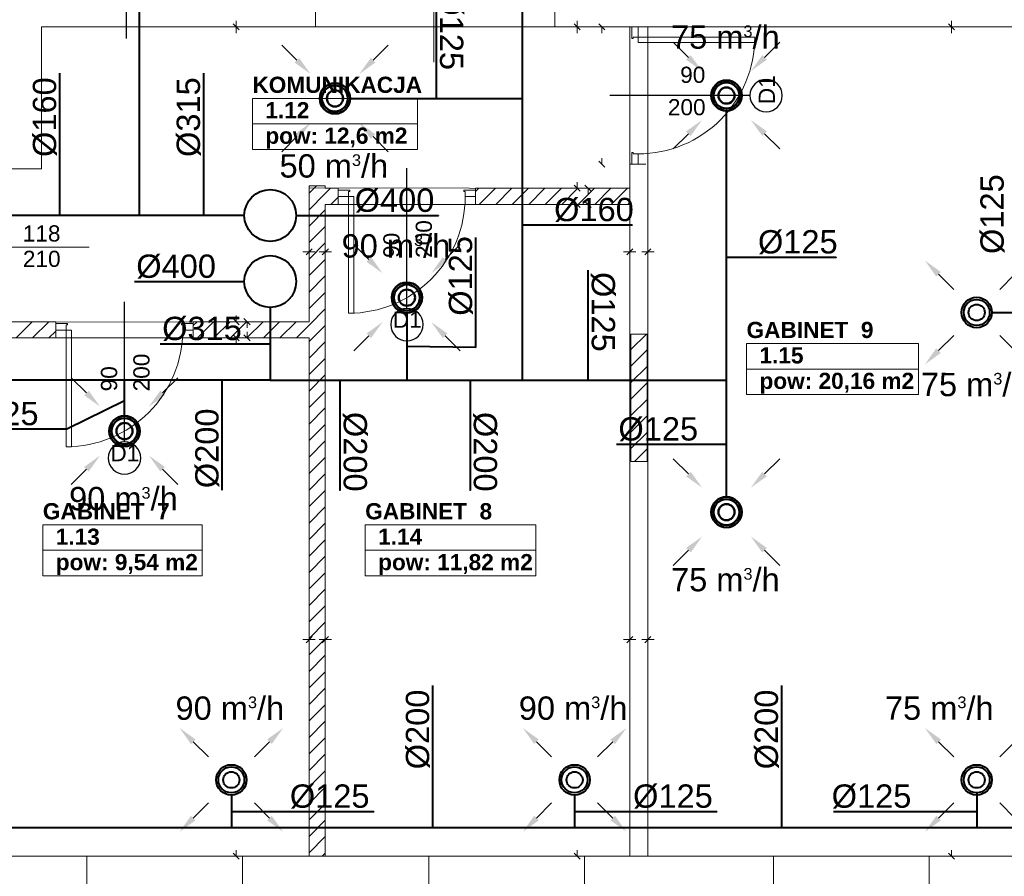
# Model space of a CAD drawing. Header units: millimetres. Extents: x 178516 to 426772, y -178579 to -115871.
# Tile 81 of 256: x 269675 to 277274, y -138875 to -132264. Entities that reach past the tile are written whole.
import ezdxf
from ezdxf.enums import TextEntityAlignment as Align

# ---------------------------------------------------------------- set-up
doc = ezdxf.new("R2010")
doc.units = ezdxf.units.MM
doc.header["$MEASUREMENT"] = 0
doc.layers.get('0').update_dxf_attribs({"color": 252, "lineweight": 5})
doc.layers.add('HVAC_exhaust_W1', color=7, linetype='Continuous', lineweight=50, true_color=0xd10000)
for name, color, linetype, lineweight in [('HVAC_exhaust_W1.1', 30, 'Continuous', 50), ('IS_nawiew', 5, 'Continuous', 40), ('IS_wywiew', 1, 'Continuous', 40), ('Nowe_! NAZWY POM', 252, 'Continuous', 5), ('Nowe_! NAZWY POM_Nr_pióra__19', 252, 'Continuous', 5), ('Nowe_220-A Ściany', 252, 'Continuous', 5), ('Nowe_220-A Ściany_Nr_pióra__93', 252, 'Continuous', 5), ('Nowe_820-G Rysunki Obrazki_Nr_pióra__24', 252, 'Continuous', 5), ('Nowe_Drzwi ARCHICAD_Nr_pióra__168', 252, 'Continuous', 5), ('Nowe_Metryczki pomieszczeń ARCHICADa_Nr_pióra__13', 252, 'Continuous', 5), ('Nowe_Nowe_220(1)-A Ściany zewnętrzne_Nr_pióra__241', 252, 'Continuous', 5), ('Nowe_Nowe_220(1)-A Ściany zewnętrzne_Nr_pióra__57', 252, 'Continuous', 5), ('Nowe_TABELKA_Nr_pióra__1', 252, 'Continuous', 5), ('Nowe_Znaczniki drzwi ARCHICADa', 252, 'Continuous', 5), ('Nowe_Znaczniki drzwi ARCHICADa_Nr_pióra__111', 252, 'Continuous', 5), ('Nowe_Znaczniki drzwi ARCHICADa_Nr_pióra__141', 252, 'Continuous', 5)]:
    doc.layers.add(name, color=color, linetype=linetype, lineweight=lineweight)
doc.styles.add('GENERATED_STYLE_1', font='arial.ttf')
doc.styles.add('GENERATED_STYLE_2', font='arialbd.ttf')
doc.styles.add('WE12', font='arial.ttf')
doc.styles.add('WE2', font='arial.ttf')

# ---------------------------------------------------------------- blocks, each defined once
blk = doc.blocks.new('GABINET  9_1.15_17', base_point=(275947.9, -134861.9))
at = {"layer": 'Nowe_Metryczki pomieszczeń ARCHICADa_Nr_pióra__13', "color": 7, "linetype": 'Continuous', "lineweight": 13}
for p, q in [((275284.9, -134763.7), (275284.9, -135156.5)), ((275284.9, -134763.7), (276610.9, -134763.7)), ((276610.9, -134763.7), (276610.9, -135156.5)), ((275284.9, -134960.1), (276610.9, -134960.1)), ((275284.9, -135156.5), (276610.9, -135156.5))]:
    blk.add_line(p, q, dxfattribs=at)
at = {"layer": 'Nowe_Metryczki pomieszczeń ARCHICADa_Nr_pióra__13', "color": 7, "lineweight": 13, "style": 'GENERATED_STYLE_2'}
for tag, p in [('ROOM_NAME', (275284.9, -134595.8)), ('ROOM_NUMBER', (275384.9, -134792.2)), ('ROOM_CALC_AREA', (275384.9, -134988.7))]:
    blk.add_attdef(tag, text='', height=125, dxfattribs=at).set_placement(p, align=Align.TOP_LEFT)
blk = doc.blocks.new('KOMUNIKACJA_1.12_23', base_point=(272108.2, -132969.8))
at = {"layer": 'Nowe_Metryczki pomieszczeń ARCHICADa_Nr_pióra__13', "color": 7, "linetype": 'Continuous', "lineweight": 13}
for p, q in [((271471.1, -132871.6), (271471.1, -133264.5)), ((271471.1, -132871.6), (272745.4, -132871.6)), ((272745.4, -132871.6), (272745.4, -133264.5)), ((271471.1, -133068), (272745.4, -133068)), ((271471.1, -133264.5), (272745.4, -133264.5))]:
    blk.add_line(p, q, dxfattribs=at)
at = {"layer": 'Nowe_Metryczki pomieszczeń ARCHICADa_Nr_pióra__13', "color": 7, "lineweight": 13, "style": 'GENERATED_STYLE_2'}
for tag, p in [('ROOM_NAME', (271471.1, -132703.8)), ('ROOM_NUMBER', (271571.1, -132900.2)), ('ROOM_CALC_AREA', (271571.1, -133096.6))]:
    blk.add_attdef(tag, text='', height=125, dxfattribs=at).set_placement(p, align=Align.TOP_LEFT)
blk = doc.blocks.new('GABINET  8_1.14_25', base_point=(273000, -136261))
at = {"layer": 'Nowe_Metryczki pomieszczeń ARCHICADa_Nr_pióra__13', "color": 7, "linetype": 'Continuous', "lineweight": 13}
for p, q in [((272341.6, -136162.8), (272341.6, -136555.7)), ((272341.6, -136162.8), (273658.5, -136162.8)), ((273658.5, -136162.8), (273658.5, -136555.7)), ((272341.6, -136359.2), (273658.5, -136359.2)), ((272341.6, -136555.7), (273658.5, -136555.7))]:
    blk.add_line(p, q, dxfattribs=at)
at = {"layer": 'Nowe_Metryczki pomieszczeń ARCHICADa_Nr_pióra__13', "color": 7, "lineweight": 13, "style": 'GENERATED_STYLE_2'}
for tag, p in [('ROOM_NAME', (272341.6, -135995)), ('ROOM_NUMBER', (272441.6, -136191.4)), ('ROOM_CALC_AREA', (272441.6, -136387.8))]:
    blk.add_attdef(tag, text='', height=125, dxfattribs=at).set_placement(p, align=Align.TOP_LEFT)
blk = doc.blocks.new('GABINET  7 _1.13_27', base_point=(270469.1, -136261))
at = {"layer": 'Nowe_Metryczki pomieszczeń ARCHICADa_Nr_pióra__13', "color": 7, "linetype": 'Continuous', "lineweight": 13}
for p, q in [((269853.5, -136162.8), (269853.5, -136555.7)), ((269853.5, -136162.8), (271084.6, -136162.8)), ((271084.6, -136162.8), (271084.6, -136555.7)), ((269853.5, -136359.2), (271084.6, -136359.2)), ((269853.5, -136555.7), (271084.6, -136555.7))]:
    blk.add_line(p, q, dxfattribs=at)
at = {"layer": 'Nowe_Metryczki pomieszczeń ARCHICADa_Nr_pióra__13', "color": 7, "lineweight": 13, "style": 'GENERATED_STYLE_2'}
for tag, p in [('ROOM_NAME', (269853.5, -135995)), ('ROOM_NUMBER', (269953.5, -136191.4)), ('ROOM_CALC_AREA', (269953.5, -136387.8))]:
    blk.add_attdef(tag, text='', height=125, dxfattribs=at).set_placement(p, align=Align.TOP_LEFT)
blk = doc.blocks.new('D Marker 11_28')
at = {"layer": 'Nowe_Znaczniki drzwi ARCHICADa_Nr_pióra__111', "color": 7, "linetype": 'Continuous', "lineweight": 25}
blk.add_line((0, -927.4), (0, 153.6), dxfattribs=at)
at = {"layer": 'Nowe_Znaczniki drzwi ARCHICADa_Nr_pióra__141', "color": 7, "linetype": 'Continuous', "lineweight": 25}
for start, end in [(0, 180), (180, 0)]:
    blk.add_arc((0, -1052.4), 125, start, end, dxfattribs=at)
at = {"layer": 'Nowe_Znaczniki drzwi ARCHICADa_Nr_pióra__141', "color": 7, "lineweight": 25, "style": 'GENERATED_STYLE_1'}
for tag, rotation, p in [('AC_MarkerText_4', 90, (-19.6, -537.9)), ('AC_WIDO_B_SIZE', 90, (230.4, -537.9)), ('AC_MarkerText_1', 360, (-109.1, -1114.9))]:
    blk.add_attdef(tag, text='', height=125, rotation=rotation, dxfattribs=at).set_placement(p, align=Align.BOTTOM_LEFT)
blk = doc.blocks.new('D Marker 11_27')
at = {"layer": 'Nowe_Znaczniki drzwi ARCHICADa_Nr_pióra__111', "color": 7, "linetype": 'Continuous', "lineweight": 25}
blk.add_line((0, 802.4), (0, -603.6), dxfattribs=at)
at = {"layer": 'Nowe_Znaczniki drzwi ARCHICADa_Nr_pióra__141', "color": 7, "linetype": 'Continuous', "lineweight": 25}
for start, end in [(0, 180), (180, 0)]:
    blk.add_arc((0, 927.4), 125, start, end, dxfattribs=at)
at = {"layer": 'Nowe_Znaczniki drzwi ARCHICADa_Nr_pióra__141', "color": 7, "lineweight": 25, "style": 'GENERATED_STYLE_1'}
for tag, p in [('AC_MarkerText_4', (-19.6, 304.8)), ('AC_WIDO_B_SIZE', (230.4, 209.9))]:
    blk.add_attdef(tag, text='', height=125, rotation=90, dxfattribs=at).set_placement(p, align=Align.BOTTOM_LEFT)
blk.add_attdef('AC_MarkerText_1', text='', height=125, dxfattribs=at).set_placement((-109.1, 864.9), align=Align.BOTTOM_LEFT)
blk = doc.blocks.new('podkład 20251118')
at = {"color": 252, "linetype": 'Continuous', "lineweight": 5}
for p, q in [((271369.8, -132343.3), (271322.3, -132295.8)), ((271322.3, -132295.8), (271369.8, -132343.3)), ((271346, -132319.5), (271346, -132272)), ((274001.7, -132343.3), (273954.2, -132295.8)), ((273954.2, -132295.8), (274001.7, -132343.3)), ((273977.9, -132319.5), (273977.9, -132272)), ((274192.2, -132343.3), (274144.7, -132295.8)), ((276891, -132343.3), (276843.5, -132295.8)), ((276843.5, -132295.8), (276891, -132343.3)), ((276867.3, -132319.5), (276867.3, -132272)), ((271346, -132319.5), (271346, -132367)), ((273977.9, -132319.5), (273977.9, -132367)), ((274168.4, -132319.5), (274168.4, -132367)), ((276867.3, -132319.5), (276867.3, -132367)), ((274144.7, -133355.8), (274192.2, -133403.3)), ((274168.4, -133379.5), (274168.4, -133332)), ((273977.9, -133564.5), (273977.9, -133517)), ((273954.2, -133540.8), (274001.7, -133588.3)), ((274085.4, -133588.3), (274037.9, -133540.8)), ((274061.7, -133564.5), (274061.7, -133612)), ((274001.7, -133713.3), (273954.2, -133665.8)), ((274037.9, -133665.8), (274085.4, -133713.3)), ((274061.7, -133689.5), (274061.7, -133642)), ((273977.9, -133689.5), (273977.9, -133737)), ((271885, -134079.5), (271932.5, -134032)), ((271932.5, -134032), (271885, -134079.5)), ((272010, -134079.5), (272057.5, -134032)), ((272057.5, -134032), (272010, -134079.5)), ((274360, -134079.5), (274407.5, -134032)), ((274407.5, -134032), (274360, -134079.5)), ((274500, -134079.5), (274547.5, -134032)), ((274547.5, -134032), (274500, -134079.5)), ((271908.7, -134055.7), (271861.2, -134055.7)), ((271908.7, -134055.7), (271956.2, -134055.7)), ((272033.7, -134055.7), (271986.2, -134055.7)), ((272033.7, -134055.7), (272081.2, -134055.7)), ((274383.7, -134055.7), (274336.2, -134055.7)), ((274383.7, -134055.7), (274431.2, -134055.7)), ((274523.7, -134055.7), (274476.2, -134055.7)), ((274523.7, -134055.7), (274571.2, -134055.7)), ((271322.3, -134570.8), (271369.8, -134618.3)), ((271346, -134594.5), (271346, -134547)), ((271453.5, -134618.3), (271406, -134570.8)), ((271429.8, -134594.5), (271429.8, -134642)), ((271369.8, -134743.3), (271322.3, -134695.8)), ((271346, -134719.5), (271346, -134767)), ((271406, -134695.8), (271453.5, -134743.3)), ((271429.8, -134719.5), (271429.8, -134672)), ((271908.7, -137048.5), (271861.2, -137048.5)), ((271885, -137072.2), (271932.5, -137024.7)), ((271932.5, -137024.7), (271885, -137072.2)), ((271908.7, -137048.5), (271956.2, -137048.5)), ((272033.7, -137048.5), (271986.2, -137048.5)), ((272010, -137072.2), (272057.5, -137024.7)), ((272057.5, -137024.7), (272010, -137072.2)), ((272033.7, -137048.5), (272081.2, -137048.5)), ((274383.7, -137048.5), (274336.2, -137048.5)), ((274360, -137072.2), (274407.5, -137024.7)), ((274407.5, -137024.7), (274360, -137072.2)), ((274383.7, -137048.5), (274431.2, -137048.5)), ((274523.7, -137048.5), (274476.2, -137048.5)), ((274500, -137072.2), (274547.5, -137024.7)), ((274547.5, -137024.7), (274500, -137072.2)), ((274523.7, -137048.5), (274571.2, -137048.5)), ((271346, -138719.5), (271346, -138672)), ((273977.9, -138719.5), (273977.9, -138672)), ((276867.3, -138719.5), (276867.3, -138672)), ((271322.3, -138695.8), (271369.8, -138743.3)), ((273954.2, -138695.8), (274001.7, -138743.3)), ((276843.5, -138695.8), (276891, -138743.3))]:
    blk.add_line(p, q, dxfattribs=at)
at = {"layer": 'Nowe_! NAZWY POM_Nr_pióra__19', "color": 252, "linetype": 'Continuous', "lineweight": 5}
for p, q in [((271957.1, -130584.5), (271957.1, -132319.5)), ((273806.4, -132319.5), (273806.4, -131799.5)), ((271957.1, -132319.5), (269843.7, -132319.5)), ((269843.7, -132319.5), (269843.7, -133414.9)), ((274383.7, -132319.5), (273806.4, -132319.5)), ((274383.7, -133565.6), (274383.7, -132319.5)), ((274523.7, -132319.5), (274523.7, -138719.5)), ((277673.7, -132319.5), (274523.7, -132319.5)), ((269843.7, -133414.9), (269523.7, -133414.9)), ((271908.7, -134594.5), (271908.7, -133562.7)), ((271908.7, -133562.7), (274383.7, -133565.6)), ((272033.7, -133689.5), (272033.7, -138719.5)), ((274383.7, -133689.5), (272033.7, -133689.5)), ((274383.7, -138569.5), (274383.7, -133689.5)), ((269523.7, -134597.3), (271908.7, -134594.5)), ((271908.7, -134719.5), (269523.7, -134720)), ((271908.7, -138719.5), (271908.7, -134719.5)), ((274383.7, -138719.5), (274383.7, -138569.5)), ((269523.7, -138719.5), (270243.7, -138719.5)), ((270243.7, -138719.5), (271908.7, -138719.5)), ((272033.7, -138719.5), (272863.7, -138719.5)), ((272863.7, -138719.5), (274383.7, -138719.5)), ((274523.7, -138719.5), (275499.8, -138719.5)), ((275499.8, -138719.5), (276693.7, -138719.5)), ((276693.7, -138719.5), (277673.7, -138719.5))]:
    blk.add_line(p, q, dxfattribs=at)
at = {"layer": 'Nowe_220-A Ściany', "color": 252, "linetype": 'Continuous', "lineweight": 5}
for p, q in [((271908.7, -133602.9), (271964.6, -133547)), ((272033.7, -133605.1), (272074.3, -133564.5)), ((273193.7, -133590.6), (273219.9, -133564.5)), ((273222.1, -133689.5), (273347.1, -133564.5)), ((273349.4, -133689.5), (273474.4, -133564.5)), ((273476.7, -133689.5), (273601.7, -133564.5)), ((273604, -133689.5), (273729, -133564.5)), ((273731.3, -133689.5), (273856.3, -133564.5)), ((273858.5, -133689.5), (273983.5, -133564.5)), ((273985.8, -133689.5), (274110.8, -133564.5)), ((274113.1, -133689.5), (274238.1, -133564.5)), ((274240.4, -133689.5), (274365.4, -133564.5)), ((271908.7, -133730.1), (272033.7, -133605.1)), ((272076.6, -133689.5), (272133.7, -133632.4)), ((271908.7, -133857.4), (272033.7, -133732.4)), ((274367.6, -133689.5), (274383.7, -133673.4)), ((271908.7, -133984.7), (272033.7, -133859.7)), ((271908.7, -134112), (272033.7, -133987)), ((271908.7, -134239.2), (272033.7, -134114.2)), ((271908.7, -134366.5), (272033.7, -134241.5)), ((271908.7, -134493.8), (272033.7, -134368.8)), ((271908.7, -134621.1), (272033.7, -134496.1)), ((269646.6, -134719.5), (269771.6, -134594.5)), ((269773.8, -134719.5), (269898.8, -134594.5)), ((271014.1, -134624.8), (271044.3, -134594.5)), ((271046.6, -134719.5), (271171.6, -134594.5)), ((271173.9, -134719.5), (271298.9, -134594.5)), ((271301.2, -134719.5), (271426.2, -134594.5)), ((271428.5, -134719.5), (271553.5, -134594.5)), ((271555.7, -134719.5), (271680.7, -134594.5)), ((271683, -134719.5), (271808, -134594.5)), ((271810.3, -134719.5), (271908.7, -134621.1)), ((271908.7, -134748.4), (272033.7, -134623.4)), ((269901.1, -134719.5), (269954.1, -134666.6)), ((274392.4, -134810.3), (274512.2, -134690.5)), ((271908.7, -134875.6), (272033.7, -134750.6)), ((274392.4, -134937.6), (274517.4, -134812.6)), ((271908.7, -135002.9), (272033.7, -134877.9)), ((274392.4, -135064.8), (274517.4, -134939.8)), ((271908.7, -135130.2), (272033.7, -135005.2)), ((274392.4, -135192.1), (274517.4, -135067.1)), ((271908.7, -135257.5), (272033.7, -135132.5)), ((271908.7, -135384.8), (272033.7, -135259.8)), ((274392.4, -135319.4), (274517.4, -135194.4)), ((274392.4, -135446.7), (274517.4, -135321.7)), ((271908.7, -135512), (272033.7, -135387)), ((274392.4, -135574), (274517.4, -135449)), ((271908.7, -135639.3), (272033.7, -135514.3)), ((271908.7, -135766.6), (272033.7, -135641.6)), ((274420.9, -135672.7), (274517.4, -135576.2)), ((271908.7, -135893.9), (272033.7, -135768.9)), ((271908.7, -136021.2), (272033.7, -135896.2)), ((271908.7, -136148.4), (272033.7, -136023.4)), ((271908.7, -136275.7), (272033.7, -136150.7)), ((271908.7, -136403), (272033.7, -136278)), ((271908.7, -136530.3), (272033.7, -136405.3)), ((271908.7, -136657.6), (272033.7, -136532.6)), ((271908.7, -136784.8), (272033.7, -136659.8)), ((271908.7, -136912.1), (272033.7, -136787.1)), ((271908.7, -137039.4), (272033.7, -136914.4)), ((271908.7, -137166.7), (272033.7, -137041.7)), ((271908.7, -137293.9), (272033.7, -137168.9)), ((271908.7, -137421.2), (272033.7, -137296.2)), ((271908.7, -137548.5), (272033.7, -137423.5)), ((271908.7, -137675.8), (272033.7, -137550.8)), ((271908.7, -137803.1), (272033.7, -137678.1)), ((271908.7, -137930.3), (272033.7, -137805.3)), ((271908.7, -138057.6), (272033.7, -137932.6)), ((271908.7, -138184.9), (272033.7, -138059.9)), ((271908.7, -138312.2), (272033.7, -138187.2)), ((271908.7, -138439.5), (272033.7, -138314.5)), ((271908.7, -138566.7), (272033.7, -138441.7)), ((271908.7, -138694), (272033.7, -138569)), ((272010.5, -138719.5), (272033.7, -138696.3))]:
    blk.add_line(p, q, dxfattribs=at)
at = {"layer": 'Nowe_220-A Ściany_Nr_pióra__93', "color": 252, "linetype": 'Continuous', "lineweight": 5}
for p, q in [((274398.7, -132319.5), (274383.7, -132319.5)), ((274448.7, -132319.5), (274398.7, -132319.5)), ((274508.7, -132319.5), (274448.7, -132319.5)), ((274398.7, -133379.5), (274383.7, -133379.5)), ((274448.7, -133379.5), (274398.7, -133379.5)), ((274508.7, -133379.5), (274448.7, -133379.5)), ((272033.7, -133547), (271908.7, -133547)), ((271908.7, -133547), (271908.7, -134594.5)), ((272033.7, -133564.5), (272033.7, -133547)), ((272133.7, -133564.5), (272033.7, -133564.5)), ((272133.7, -133579.5), (272133.7, -133564.5)), ((272133.7, -133629.5), (272133.7, -133579.5)), ((273193.7, -133579.5), (273193.7, -133564.5)), ((274383.7, -133564.5), (273193.7, -133564.5)), ((273193.7, -133629.5), (273193.7, -133579.5)), ((274383.7, -133689.5), (274383.7, -133564.5)), ((272133.7, -133689.5), (272133.7, -133629.5)), ((273193.7, -133689.5), (273193.7, -133629.5)), ((272033.7, -133689.5), (272133.7, -133689.5)), ((272033.7, -138719.5), (272033.7, -133689.5)), ((273193.7, -133689.5), (274383.7, -133689.5)), ((269954.1, -134594.5), (269523.7, -134594.5)), ((269954.1, -134609.5), (269954.1, -134594.5)), ((269954.1, -134659.5), (269954.1, -134609.5)), ((269954.1, -134719.5), (269954.1, -134659.5)), ((271014.1, -134609.5), (271014.1, -134594.5)), ((271908.7, -134594.5), (271014.1, -134594.5)), ((271014.1, -134659.5), (271014.1, -134609.5)), ((271014.1, -134719.5), (271014.1, -134659.5)), ((269523.7, -134719.5), (269954.1, -134719.5)), ((271014.1, -134719.5), (271908.7, -134719.5)), ((271908.7, -134719.5), (271908.7, -138719.5)), ((274392.4, -134690.5), (274392.4, -135672.7)), ((274517.4, -134690.5), (274392.4, -134690.5)), ((274517.4, -135672.7), (274517.4, -134690.5)), ((274392.4, -135672.7), (274517.4, -135672.7)), ((271908.7, -138719.5), (272033.7, -138719.5))]:
    blk.add_line(p, q, dxfattribs=at)
at = {"layer": 'Nowe_820-G Rysunki Obrazki_Nr_pióra__24', "color": 7, "linetype": 'Continuous', "lineweight": 15}
for p, q in [((272872.6, -132591.3), (272872.6, -131391.7)), ((269163.2, -134018.7), (270210.9, -134018.7))]:
    blk.add_line(p, q, dxfattribs=at)
at = {"layer": 'Nowe_Drzwi ARCHICAD_Nr_pióra__168', "color": 252, "linetype": 'Continuous', "lineweight": 5}
for p, q in [((274398.7, -132399.5), (274398.7, -132319.5)), ((274398.7, -132319.5), (274448.7, -132319.5)), ((274448.7, -132319.5), (274398.7, -132319.5)), ((274448.7, -132319.5), (274448.7, -132399.5)), ((274398.7, -132409.5), (274398.7, -132399.5)), ((274408.7, -132409.5), (274398.7, -132409.5)), ((274448.7, -132399.5), (274408.7, -132399.5)), ((274408.7, -132399.5), (274408.7, -132409.5)), ((274448.7, -132439.5), (274448.7, -132399.5)), ((274448.7, -132399.5), (275348.7, -132399.5)), ((275348.7, -132439.5), (274448.7, -132439.5)), ((275348.7, -132399.5), (275348.7, -132439.5)), ((274398.7, -133299.5), (274398.7, -133289.5)), ((274398.7, -133289.5), (274408.7, -133289.5)), ((274408.7, -133289.5), (274408.7, -133299.5)), ((274398.7, -133379.5), (274398.7, -133299.5)), ((274408.7, -133299.5), (274448.7, -133299.5)), ((274448.7, -133299.5), (274448.7, -133379.5)), ((274448.7, -133379.5), (274398.7, -133379.5)), ((274448.7, -133379.5), (274398.7, -133379.5)), ((272213.7, -133579.5), (272133.7, -133579.5)), ((272133.7, -133579.5), (272133.7, -133629.5)), ((272133.7, -133629.5), (272133.7, -133579.5)), ((272223.7, -133579.5), (272213.7, -133579.5)), ((272213.7, -133629.5), (272213.7, -133589.5)), ((272213.7, -133589.5), (272223.7, -133589.5)), ((272223.7, -133589.5), (272223.7, -133579.5)), ((273113.7, -133579.5), (273103.7, -133579.5)), ((273103.7, -133579.5), (273103.7, -133589.5)), ((273103.7, -133589.5), (273113.7, -133589.5)), ((273193.7, -133579.5), (273113.7, -133579.5)), ((273113.7, -133589.5), (273113.7, -133629.5)), ((273193.7, -133629.5), (273193.7, -133579.5)), ((273193.7, -133629.5), (273193.7, -133579.5)), ((272133.7, -133629.5), (272213.7, -133629.5)), ((272253.7, -133629.5), (272213.7, -133629.5)), ((272213.7, -133629.5), (272213.7, -134529.5)), ((272253.7, -134529.5), (272253.7, -133629.5)), ((273113.7, -133629.5), (273193.7, -133629.5)), ((272213.7, -134529.5), (272253.7, -134529.5)), ((270034.1, -134609.5), (269954.1, -134609.5)), ((269954.1, -134609.5), (269954.1, -134659.5)), ((269954.1, -134659.5), (269954.1, -134609.5)), ((269954.1, -134659.5), (270034.1, -134659.5)), ((270044.1, -134609.5), (270034.1, -134609.5)), ((270034.1, -134659.5), (270034.1, -134619.5)), ((270034.1, -134619.5), (270044.1, -134619.5)), ((270074.1, -134659.5), (270034.1, -134659.5)), ((270034.1, -134659.5), (270034.1, -135559.5)), ((270044.1, -134619.5), (270044.1, -134609.5)), ((270074.1, -135559.5), (270074.1, -134659.5)), ((270934.1, -134609.5), (270924.1, -134609.5)), ((270924.1, -134609.5), (270924.1, -134619.5)), ((270924.1, -134619.5), (270934.1, -134619.5)), ((271014.1, -134609.5), (270934.1, -134609.5)), ((270934.1, -134619.5), (270934.1, -134659.5)), ((270934.1, -134659.5), (271014.1, -134659.5)), ((271014.1, -134659.5), (271014.1, -134609.5)), ((271014.1, -134659.5), (271014.1, -134609.5)), ((270034.1, -135559.5), (270074.1, -135559.5))]:
    blk.add_line(p, q, dxfattribs=at)
at = {"layer": 'Nowe_Drzwi ARCHICAD_Nr_pióra__168', "color": 252, "linetype": 'Continuous', "lineweight": 5, "extrusion": (0, 0, -1)}
blk.add_ellipse((274448.7, -132399.5), major_axis=(-636.4, 636.4), ratio=1, start_param=2.356194, end_param=3.926991, dxfattribs=at)
at = {"layer": 'Nowe_Drzwi ARCHICAD_Nr_pióra__168', "color": 252, "linetype": 'Continuous', "lineweight": 5}
for centre in [(272213.7, -133629.5), (270034.1, -134659.5)]:
    blk.add_ellipse(centre, major_axis=(-636.4, 636.4), ratio=1, start_param=2.356194, end_param=3.926991, dxfattribs=at)
at = {"layer": 'Nowe_Nowe_220(1)-A Ściany zewnętrzne_Nr_pióra__241', "color": 252, "linetype": 'Continuous', "lineweight": 5}
for p, q in [((271957.1, -132319.5), (271957.1, -131799.5)), ((273806.4, -131799.5), (273806.4, -132319.5))]:
    blk.add_line(p, q, dxfattribs=at)
at = {"layer": 'Nowe_Nowe_220(1)-A Ściany zewnętrzne_Nr_pióra__57', "color": 252, "linetype": 'Continuous', "lineweight": 5}
for p, q in [((269843.7, -132319.5), (277673.7, -132319.5)), ((269843.7, -133414.9), (269843.7, -132319.5)), ((274383.7, -138719.5), (274383.7, -132319.5)), ((274523.7, -138719.5), (274523.7, -132319.5)), ((269523.7, -133414.9), (269843.7, -133414.9)), ((269523.7, -138719.5), (277673.7, -138719.5)), ((270193.7, -139419.5), (270193.7, -138719.5)), ((271393.7, -139419.5), (271393.7, -138719.5)), ((272833.7, -139419.5), (272833.7, -138719.5)), ((274033.7, -139419.5), (274033.7, -138719.5)), ((275493.7, -139419.5), (275493.7, -138719.5)), ((276693.7, -139419.5), (276693.7, -138719.5))]:
    blk.add_line(p, q, dxfattribs=at)
at = {"layer": 'Nowe_! NAZWY POM', "color": 7, "linetype": 'Continuous', "lineweight": 13}
for name, p, values in [('KOMUNIKACJA_1.12_23', (272108.2, -132969.8), {'ROOM_NAME': 'KOMUNIKACJA', 'ROOM_NUMBER': '1.12', 'ROOM_CALC_AREA': 'pow: 12,6 m2'}), ('GABINET  9_1.15_17', (275947.9, -134861.9), {'ROOM_NAME': 'GABINET  9', 'ROOM_NUMBER': '1.15', 'ROOM_CALC_AREA': 'pow: 20,16 m2'}), ('GABINET  7 _1.13_27', (270469.1, -136261), {'ROOM_NAME': 'GABINET  7 ', 'ROOM_NUMBER': '1.13', 'ROOM_CALC_AREA': 'pow: 9,54 m2'}), ('GABINET  8_1.14_25', (273000, -136261), {'ROOM_NAME': 'GABINET  8', 'ROOM_NUMBER': '1.14', 'ROOM_CALC_AREA': 'pow: 11,82 m2'})]:
    blk.add_blockref(name, p, dxfattribs=at).add_auto_attribs(values)
at = {"layer": 'Nowe_Znaczniki drzwi ARCHICADa', "color": 7, "linetype": 'Continuous', "lineweight": 25}
for name, p in [('D Marker 11_27', (270496.5, -131805.9)), ('D Marker 11_28', (272663.7, -133564.5)), ('D Marker 11_28', (270484.1, -134594.5))]:
    blk.add_blockref(name, p, dxfattribs=at).add_auto_attribs({'AC_MarkerText_1': 'D1', 'AC_MarkerText_4': '90', 'AC_WIDO_B_SIZE': '200'})
ref = blk.add_blockref('D Marker 11_28', (274383.7, -132849.5), dxfattribs=dict(at, rotation=90))
ref.add_attrib('AC_MarkerText_1', 'D1', dxfattribs={"layer": 'Nowe_Znaczniki drzwi ARCHICADa_Nr_pióra__141', "color": 7, "lineweight": 25, "height": 125, "rotation": 90, "style": 'GENERATED_STYLE_1'}).set_placement((275541.5, -132915.8), align=Align.BOTTOM_LEFT)
ref.add_attrib('AC_MarkerText_4', '90', dxfattribs={"layer": 'Nowe_Znaczniki drzwi ARCHICADa_Nr_pióra__141', "color": 7, "lineweight": 25, "height": 125, "rotation": 360, "style": 'GENERATED_STYLE_1'}).set_placement((274772.7, -132789.1), align=Align.BOTTOM_LEFT)
ref.add_attrib('AC_WIDO_B_SIZE', '200', dxfattribs={"layer": 'Nowe_Znaczniki drzwi ARCHICADa_Nr_pióra__141', "color": 7, "lineweight": 25, "height": 125, "rotation": 360, "style": 'GENERATED_STYLE_1'}).set_placement((274677.8, -133039.1), align=Align.BOTTOM_LEFT)
at = {"layer": 'Nowe_TABELKA_Nr_pióra__1', "color": 252, "lineweight": 5, "style": 'GENERATED_STYLE_1'}
for s, p in [('118', (269698.7, -133976)), ('210', (269699.4, -134172))]:
    blk.add_text(s, height=125, dxfattribs=at).set_placement(p)
blk = doc.blocks.new('A$C9c2f266a')
at = {"layer": 'HVAC_exhaust_W1', "color": 1, "lineweight": 15}
blk.add_lwpolyline([(106.1, -106.1), (222.7, -222.7)], dxfattribs=at)
at = {"layer": 'HVAC_exhaust_W1', "color": 1}
blk.add_solid([(88.4, -123.7), (0, 0), (123.7, -88.4)], dxfattribs=at)
blk = doc.blocks.new('A$C3e16bd39')
at = {"layer": 'HVAC_exhaust_W1.1', "color": 1}
for centre, radius in [((0, 0), 117.5), ((0, 0), 100), ((0, 0, 200), 62.5)]:
    blk.add_circle(centre, radius, dxfattribs=at)
at = {"layer": 'HVAC_exhaust_W1', "rotation": 180}
blk.add_blockref('A$C9c2f266a', (-188.1, 188.4, -20), dxfattribs=at)
at = {"layer": 'HVAC_exhaust_W1', "xscale": -1, "rotation": 180}
blk.add_blockref('A$C9c2f266a', (188.1, 188.4, -20), dxfattribs=at)
at = {"layer": 'HVAC_exhaust_W1', "xscale": -1}
blk.add_blockref('A$C9c2f266a', (-188.1, -188.4, -20), dxfattribs=at)
at = {"layer": 'HVAC_exhaust_W1'}
blk.add_blockref('A$C9c2f266a', (188.1, -188.4, -20), dxfattribs=at)
blk = doc.blocks.new('NAW')
at = {"layer": 'IS_nawiew', "lineweight": 20}
for p, q in [((656012824.66, 558967268.87, -2), (656012836.31, 558967257.19, -2)), ((656012824.66, 558967268.87, -2), (656012836.31, 558967257.19, -2)), ((656012883.46, 558967268.87, -2), (656012871.81, 558967257.19, -2)), ((656012883.46, 558967268.87, -2), (656012871.81, 558967257.19, -2)), ((656012824.66, 558967209.97, -2), (656012836.31, 558967221.64, -2)), ((656012824.66, 558967209.97, -2), (656012836.31, 558967221.64, -2)), ((656012883.46, 558967209.97, -2), (656012871.81, 558967221.64, -2)), ((656012883.46, 558967209.97, -2), (656012871.81, 558967221.64, -2))]:
    blk.add_line(p, q, dxfattribs=at)
at = {"layer": 'IS_nawiew'}
for centre, radius in [((656012854.06, 558967239.42), 11.75), ((656012854.06, 558967239.42), 11.75), ((656012854.06, 558967239.42), 10), ((656012854.06, 558967239.42), 10), ((656012854.06, 558967239.42, 20), 6.25), ((656012854.06, 558967239.42, 20), 6.25)]:
    blk.add_circle(centre, radius, dxfattribs=at)
for points in [[(656012822.89, 558967267.1, -2), (656012814.06, 558967279.48, -2), (656012826.43, 558967270.64, -2)], [(656012822.89, 558967267.1, -2), (656012814.06, 558967279.48, -2), (656012826.43, 558967270.64, -2)], [(656012885.23, 558967267.1, -2), (656012894.06, 558967279.48, -2), (656012881.7, 558967270.64, -2)], [(656012885.23, 558967267.1, -2), (656012894.06, 558967279.48, -2), (656012881.7, 558967270.64, -2)], [(656012822.89, 558967211.73, -2), (656012814.06, 558967199.35, -2), (656012826.43, 558967208.2, -2)], [(656012822.89, 558967211.73, -2), (656012814.06, 558967199.35, -2), (656012826.43, 558967208.2, -2)], [(656012885.23, 558967211.73, -2), (656012894.06, 558967199.35, -2), (656012881.7, 558967208.2, -2)], [(656012885.23, 558967211.73, -2), (656012894.06, 558967199.35, -2), (656012881.7, 558967208.2, -2)]]:
    blk.add_solid(points, dxfattribs=at)

msp = doc.modelspace()

# ---------------------------------------------------------------- linework, layer by layer
at = {"layer": 'IS_nawiew'}
for p, q in [((270600.8, -133774.9, -20), (270600.8, -127399.9, -20)), ((270600.8, -133774.9), (269069.1, -133774.9)), ((271408.7, -133774.9), (270600.8, -133774.9)), ((277178.8, -134523.6), (277417.9, -134523.6)), ((277061.3, -138230.9), (277061.3, -138500.6)), ((271308.7, -138248.4), (271308.7, -138500.6)), ((273957.9, -138248.4), (273957.9, -138500.6)), ((277417.9, -138500.6), (258156.6, -138500.6))]:
    msp.add_line(p, q, dxfattribs=at)
for points in [[(269985.1, -133774.9), (269985.1, -132676.4), (269985.1, -132676.4)], [(271095.2, -133774.9), (271095.2, -132676.4), (271095.2, -132676.4)], [(271808.7, -133774.9), (272907.3, -133776), (272907.3, -133776)], [(272864, -138500.6), (272864, -137402), (272864, -137402)], [(275556.2, -138500.6), (275556.2, -137402), (275556.2, -137402)], [(271308.7, -138374.5), (272407.2, -138374.5), (272407.2, -138374.5)], [(273957.9, -138374.5), (275056.5, -138374.5), (275056.5, -138374.5)], [(275956.8, -138374.5), (277055.3, -138374.5), (277055.3, -138374.5)]]:
    msp.add_lwpolyline(points, dxfattribs=at)
msp.add_circle((271608.7, -133774.9), 200, dxfattribs=at)
at = {"layer": 'IS_wywiew'}
for p, q in [((273554.5, -135045.5), (273554.5, -131047.5)), ((272225.7, -132871.6, -200), (273554.5, -132871.6)), ((275130.1, -135946.9), (275130.1, -132967)), ((271608.7, -134484.9), (271608.7, -135045.5)), ((272663.7, -134526.4), (272663.7, -135045.5)), ((273195.7, -134794.1, -20), (272663.7, -134786)), ((271608.7, -135045.5), (265194.8, -135045.5)), ((270484.1, -135321.4), (270484.1, -135045.5)), ((271608.7, -135045.5), (275130.1, -135045.5)), ((270039.7, -135422, 3), (270484.1, -135202.4))]:
    msp.add_line(p, q, dxfattribs=at)
for points, elevation in [([(272890.1, -132023.3), (272890.1, -132871.6), (272890.1, -132871.6)], -100), ([(273195.7, -134794.1), (273195.7, -133945.8), (273195.7, -133945.8)], -20), ([(269191.5, -135422), (270039.7, -135422), (270039.7, -135422)], 3)]:
    msp.add_lwpolyline(points, dxfattribs=dict(at, elevation=elevation))
for points in [[(273554.5, -133847.4), (274402.8, -133847.4), (274402.8, -133847.4)], [(275127.7, -134096.7), (275976, -134096.7), (275976, -134096.7)], [(274061.3, -134197.2), (274061.3, -135045.5), (274061.3, -135045.5)], [(270560.4, -134284.9), (271408.7, -134284.9), (271408.7, -134284.9)], [(270760.4, -134765.2), (271608.7, -134765.2), (271608.7, -134765.2)], [(271238.2, -135893.8), (271238.2, -135045.5), (271238.2, -135045.5)], [(272146.6, -135045.5), (272146.6, -135893.8), (272146.6, -135893.8)], [(273150.8, -135045.5), (273150.8, -135893.8), (273150.8, -135893.8)], [(274281.8, -135540.5), (275130.1, -135540.5), (275130.1, -135540.5)]]:
    msp.add_lwpolyline(points, dxfattribs=at)
msp.add_circle((271608.7, -134284.9), 200, dxfattribs=at)

# ---------------------------------------------------------------- block references
msp.add_blockref('podkład 20251118', (0, 0))
at = {"layer": 'IS_nawiew', "xscale": 10, "yscale": 10, "zscale": 10}
for p in [(-6559851479.3, -5589806917.7), (-6559857231.9, -5589810525.1), (-6559854582.7, -5589810525.1), (-6559851479.3, -5589810525.1)]:
    msp.add_blockref('NAW', p, dxfattribs=at)
at = {"layer": 'IS_wywiew'}
for p in [(275130.1, -132849.5), (272108.2, -132871.6, -200), (272663.7, -134408.9), (270484.1, -135438.9), (275130.1, -136064.4)]:
    msp.add_blockref('A$C3e16bd39', p, dxfattribs=at)

# ---------------------------------------------------------------- texts
at = {"layer": 'IS_nawiew', "char_height": 180, "width": 932.234, "attachment_point": 5, "style": 'WE12'}
for s, insert, rotation in [('%%C160', (269869.8, -133016), 90), ('%%C315', (270980, -133016), 90), ('%%C125', (277183.1, -133764.7), 90), ('%%C400', (272567.7, -133660.4), 359.94343), ('%%C200', (272748.7, -137741.7), 90), ('%%C200', (275441, -137741.7), 90)]:
    msp.add_mtext(s, dxfattribs=dict(at, insert=insert, rotation=rotation))
at = {"layer": 'IS_nawiew', "char_height": 180, "attachment_point": 5, "rotation": 359.95388, "style": 'WE2'}
for s, insert in [('75 m{\\A2;\\H0.5x;3}/h', (277049.6, -135080.8)), ('90 m{\\A2;\\H0.5x;3}/h', (271297.1, -137578.4)), ('90 m{\\A2;\\H0.5x;3}/h', (273946.3, -137578.4)), ('75 m{\\A2;\\H0.5x;3}/h', (276772.6, -137578.4))]:
    msp.add_mtext(s, dxfattribs=dict(at, insert=insert))
at = {"layer": 'IS_nawiew', "char_height": 180, "width": 932.234, "attachment_point": 5, "style": 'WE12'}
for insert in [(272067.6, -138259.2), (274716.8, -138259.2), (276249.6, -138259.2)]:
    msp.add_mtext('%%C125', dxfattribs=dict(at, insert=insert))
at = {"layer": 'IS_wywiew', "char_height": 180, "width": 932.234, "attachment_point": 5, "style": 'WE12'}
for s, insert, rotation in [('%%C125', (273005.4, -132345.1, -100), 270), ('%%C125', (273080.4, -134241.3, -20), 90), ('%%C125', (274176.5, -134519), 270), ('%%C200', (271123, -135572.1), 90), ('%%C200', (272261.9, -135598.4), 270), ('%%C200', (273266.1, -135598.4), 270)]:
    msp.add_mtext(s, dxfattribs=dict(at, insert=insert, rotation=rotation))
at = {"layer": 'IS_wywiew', "char_height": 180, "attachment_point": 5, "rotation": 359.95388, "style": 'WE2'}
for s, insert in [('75 m{\\A2;\\H0.5x;3}/h', (275121.5, -132399.5)), ('50 m{\\A2;\\H0.5x;3}/h', (272099.7, -133394.1, -5580)), ('90 m{\\A2;\\H0.5x;3}/h', (272578.9, -134011.4)), ('90 m{\\A2;\\H0.5x;3}/h', (270475.5, -135961.5, -5380)), ('75 m{\\A2;\\H0.5x;3}/h', (275121.5, -136586.9, -5380))]:
    msp.add_mtext(s, dxfattribs=dict(at, insert=insert))
at = {"layer": 'IS_wywiew', "char_height": 180, "width": 932.234, "attachment_point": 5, "style": 'WE12'}
for s, insert in [('%%C160', (274107.3, -133732.2)), ('%%C125', (275680.6, -133981.5)), ('%%C400', (270882.2, -134169.7)), ('%%C315', (271082.2, -134650)), ('%%C125', (269513.2, -135306.7, 3)), ('%%C125', (274603.6, -135425.2))]:
    msp.add_mtext(s, dxfattribs=dict(at, insert=insert))

doc.saveas('drawing.dxf')
